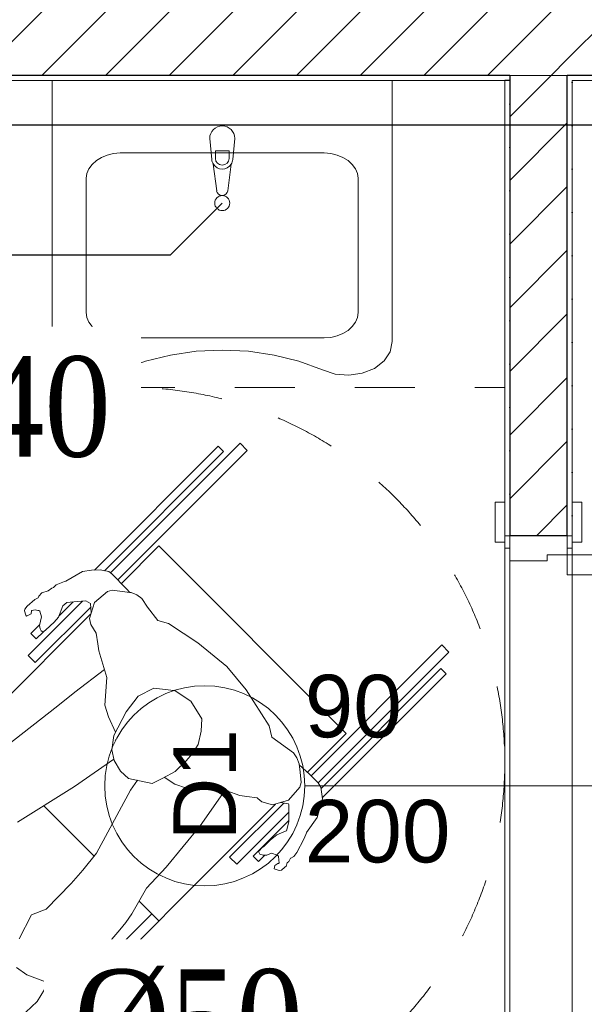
# Model space of a CAD drawing. Header units: millimetres. Extents: x -52968 to 399385, y -141133 to 110561.
# Tile 35 of 146: x 73570 to 74699, y -111524 to -109556. Entities that reach past the tile are written whole.
import ezdxf
from ezdxf import colors
from ezdxf.entities.mleader import LeaderData, LeaderLine
from ezdxf.math import Vec2, Vec3

# ---------------------------------------------------------------- set-up
doc = ezdxf.new("R2010")
doc.units = ezdxf.units.MM
doc.linetypes.add('SIM-Wegliniec-21.07.2025-Parter$0$Przerywana', pattern=[240, 120, -120])
doc.linetypes.add('SIM-Wegliniec-21.07.2025-Parter$0$Przerywana długa', pattern=[390, 250, -140])
doc.layers.add('_xref', color=250, linetype='Continuous')
for name, color, linetype, lineweight in [('RR_IWK_KS', 19, 'Kanalizacja', 30), ('RR_IWK_opisy', 7, 'Continuous', 0), ('RR_ks_podposadzkowa', 32, 'Kanalizacja', 30), ('SIM-Wegliniec-21.07.2025-Parter$0$Nowe_A-Belki-Wieniec_Nr_pióra__90', 250, 'Continuous', 0), ('SIM-Wegliniec-21.07.2025-Parter$0$Nowe_A-Meble-Kuchnia_Nr_pióra__2', 250, 'Continuous', 0), ('SIM-Wegliniec-21.07.2025-Parter$0$Nowe_A-Niepełnosprawni_Nr_pióra__4', 250, 'Continuous', 0), ('SIM-Wegliniec-21.07.2025-Parter$0$Nowe_A-Niepełnosprawni_Nr_pióra__78', 250, 'Continuous', 0), ('SIM-Wegliniec-21.07.2025-Parter$0$Nowe_A-Posadzki_Nr_pióra__89', 250, 'Continuous', 0), ('SIM-Wegliniec-21.07.2025-Parter$0$Nowe_A-Strefy-Parter_Nr_pióra__94', 250, 'Continuous', 0), ('SIM-Wegliniec-21.07.2025-Parter$0$Nowe_A-Wentylacja-Mechaniczna-0-5_Nr_pióra__78', 250, 'Continuous', 0), ('SIM-Wegliniec-21.07.2025-Parter$0$Nowe_A-Ściany-Działowe', 250, 'Continuous', 0), ('SIM-Wegliniec-21.07.2025-Parter$0$Nowe_A-Ściany-Działowe_Nr_pióra__27', 250, 'Continuous', 0), ('SIM-Wegliniec-21.07.2025-Parter$0$Nowe_A-Ściany-Działowe_Nr_pióra__47', 250, 'Continuous', 0), ('SIM-Wegliniec-21.07.2025-Parter$0$Nowe_A-Ściany-Wewnętrzne', 250, 'Continuous', 0), ('SIM-Wegliniec-21.07.2025-Parter$0$Nowe_A-Ściany-Wewnętrzne_Nr_pióra__27', 250, 'Continuous', 0), ('SIM-Wegliniec-21.07.2025-Parter$0$Nowe_A-Ściany-Wewnętrzne_Nr_pióra__47', 250, 'Continuous', 0), ('SIM-Wegliniec-21.07.2025-Parter$0$Nowe_Drzwi Archicad_Nr_pióra__23', 250, 'Continuous', 0), ('SIM-Wegliniec-21.07.2025-Parter$0$Nowe_Drzwi Archicad_Nr_pióra__27', 250, 'Continuous', 0), ('SIM-Wegliniec-21.07.2025-Parter$0$Nowe_Drzwi Archicad_Nr_pióra__3', 250, 'Continuous', 0), ('SIM-Wegliniec-21.07.2025-Parter$0$Nowe_Drzwi Archicad_Nr_pióra__47', 250, 'Continuous', 0), ('SIM-Wegliniec-21.07.2025-Parter$0$Nowe_Metryczki pomieszczeń Archicada_Nr_pióra__6', 250, 'Continuous', 0), ('SIM-Wegliniec-21.07.2025-Parter$0$Nowe_Znaczniki drzwi Archicada_Nr_pióra__2', 250, 'Continuous', 0), ('SIM-Wegliniec-21.07.2025-Parter$0$Nowe_Znaczniki drzwi Archicada_Nr_pióra__45', 250, 'Continuous', 0), ('SIM-Wegliniec-21.07.2025-Parter$0$Nowe_Znaczniki drzwi Archicada_Nr_pióra__7', 250, 'Continuous', 0)]:
    doc.layers.add(name, color=color, linetype=linetype, lineweight=lineweight)
doc.styles.add('Garamond', font='GARA.TTF')
doc.styles.add('SIM-Wegliniec-21.07.2025-Parter$0$STYL_AUTOMATYCZNY_1', font='arial.ttf')
doc.styles.add('SIM-Wegliniec-21.07.2025-Parter$0$STYL_AUTOMATYCZNY_2', font='arial.ttf')
doc.styles.get("Standard").update_dxf_attribs({"font": 'arial.ttf'})
doc.linetypes.add('Kanalizacja', pattern='A,25,0,["◄",Standard,S=5,R=0,X=-5,Y=-2.5],0', length=25)
pattern_1 = [(45, (0, 0), (-63.63961, 63.63961), [])]
pattern_2 = [(0, (0, 0), (0, 86.60254), [0, -50]), (0, (25, 43.3), (0, 86.60254), [0, -50])]

# ---------------------------------------------------------------- blocks, each defined once
blk = doc.blocks.new('SIM-Wegliniec-21.07.2025-Parter')
at = {"layer": 'SIM-Wegliniec-21.07.2025-Parter$0$Nowe_A-Ściany-Działowe', "linetype": 'Continuous', "lineweight": 0}
h = blk.add_hatch(dxfattribs=at)
h.set_pattern_fill('Tynk', color=256, style=0, pattern_type=2)
h.set_pattern_definition(pattern_2)
h.paths.add_polyline_path([(74550.1, -109677.6), (74540.1, -109677.6), (74540.1, -110587.6), (74550.1, -110587.6)])
h = blk.add_hatch(dxfattribs=at)
h.set_pattern_fill('Bloczki_ceramiczne', color=256, style=0, pattern_type=2)
h.set_pattern_definition(pattern_1)
h.paths.add_polyline_path([(74550.1, -109677.6), (74665.1, -109677.6), (74665.1, -109667.6), (74550.1, -109667.6)])
h = blk.add_hatch(dxfattribs=at)
h.set_pattern_fill('Bloczki_ceramiczne', color=256, style=0, pattern_type=2)
h.set_pattern_definition(pattern_1)
h.paths.add_polyline_path([(74550.1, -109677.6), (74550.1, -110587.6), (74665.1, -110587.6), (74665.1, -109677.6)])
h = blk.add_hatch(dxfattribs=at)
h.set_pattern_fill('Tynk', color=256, style=0, pattern_type=2)
h.set_pattern_definition(pattern_2)
h.paths.add_polyline_path([(74665.1, -109677.6), (74665.1, -110587.6), (74675.1, -110587.6), (74675.1, -109677.6)])
at = {"layer": 'SIM-Wegliniec-21.07.2025-Parter$0$Nowe_A-Ściany-Wewnętrzne', "linetype": 'Continuous', "lineweight": 0}
h = blk.add_hatch(dxfattribs=at)
h.set_pattern_fill('Bloczki_ceramiczne', color=256, style=0, pattern_type=2)
h.set_pattern_definition(pattern_1)
h.paths.add_polyline_path([(72130.1, -109667.6), (74550.1, -109667.6), (74550.1, -109417.6), (72130.1, -109417.6)])
h = blk.add_hatch(dxfattribs=at)
h.set_pattern_fill('Bloczki_ceramiczne', color=256, style=0, pattern_type=2)
h.set_pattern_definition(pattern_1)
h.paths.add_polyline_path([(74550.1, -109667.6), (74665.1, -109667.6), (74665.1, -109417.6), (74550.1, -109417.6)])
h = blk.add_hatch(dxfattribs=at)
h.set_pattern_fill('Bloczki_ceramiczne', color=256, style=0, pattern_type=2)
h.set_pattern_definition(pattern_1)
h.paths.add_polyline_path([(74665.1, -109667.6), (74775.1, -109667.6), (74775.1, -109417.6), (74665.1, -109417.6)])
at = {"layer": 'SIM-Wegliniec-21.07.2025-Parter$0$Nowe_A-Ściany-Wewnętrzne', "linetype": 'Continuous', "lineweight": 0, "true_color": 0x000000}
h = blk.add_hatch(dxfattribs=at)
h.set_pattern_fill('Tynk', color=18, style=0, pattern_type=2)
h.set_pattern_definition(pattern_2)
h.paths.add_polyline_path([(72140.1, -109677.6), (74550.1, -109677.6), (74550.1, -109667.6), (72140.1, -109667.6)])
h = blk.add_hatch(dxfattribs=at)
h.set_pattern_fill('Tynk', color=18, style=0, pattern_type=2)
h.set_pattern_definition(pattern_2)
h.paths.add_polyline_path([(74665.1, -109677.6), (74675.1, -109677.6), (74675.1, -109667.6), (74665.1, -109667.6)])
h = blk.add_hatch(dxfattribs=at)
h.set_pattern_fill('Tynk', color=18, style=0, pattern_type=2)
h.set_pattern_definition(pattern_2)
h.paths.add_polyline_path([(74775.1, -109667.6), (74675.1, -109667.6), (74675.1, -109677.6), (74775.1, -109677.6)])
at = {"layer": 'SIM-Wegliniec-21.07.2025-Parter$0$Nowe_A-Belki-Wieniec_Nr_pióra__90', "linetype": 'SIM-Wegliniec-21.07.2025-Parter$0$Przerywana długa', "lineweight": 13}
blk.add_line((72130.1, -109667.6), (77880.1, -109667.6), dxfattribs=at)
at = {"layer": 'SIM-Wegliniec-21.07.2025-Parter$0$Nowe_A-Meble-Kuchnia_Nr_pióra__2', "linetype": 'Continuous', "lineweight": 13}
for p, q in [((73635.1, -110199.6), (73635.1, -109677.6)), ((73635.1, -109677.6), (74315.1, -109677.6)), ((74315.1, -109677.6), (74315.1, -110199.6)), ((73954.1, -109835.5), (73950.1, -109793.6)), ((74000.1, -109793.6), (73996.1, -109835.5)), ((73745.3, -109826.7), (73757.9, -109823.8)), ((73757.9, -109823.8), (73771.1, -109822.6)), ((73771.1, -109822.6), (74179.1, -109822.6)), ((73961.5, -109818.5), (73961.5, -109833.4)), ((73988.7, -109818.5), (73961.5, -109818.5)), ((73988.7, -109833.4), (73988.7, -109818.5)), ((74179.1, -109822.6), (74192.2, -109823.8)), ((74192.2, -109823.8), (74204.9, -109826.7)), ((73715, -109845.4), (73723.4, -109837.8)), ((73723.4, -109837.8), (73733.6, -109831.5)), ((73733.6, -109831.5), (73745.3, -109826.7)), ((74204.9, -109826.7), (74216.5, -109831.5)), ((74216.5, -109831.5), (74226.7, -109837.8)), ((74226.7, -109837.8), (74235.2, -109845.4)), ((73704.6, -109863.5), (73708.6, -109854.1)), ((73708.6, -109854.1), (73715, -109845.4)), ((73964, -109898), (73957.3, -109845.1)), ((73992.8, -109845.1), (73986.2, -109898)), ((74235.2, -109845.4), (74241.5, -109854.1)), ((74241.5, -109854.1), (74245.5, -109863.5)), ((73703.1, -109873.3), (73704.6, -109863.5)), ((73703.1, -110141.6), (73703.1, -109873.3)), ((74245.5, -109863.5), (74247.1, -109873.3)), ((74247.1, -109873.3), (74247.1, -110141.6)), ((73704.6, -110151.4), (73703.1, -110141.6)), ((73708.6, -110160.8), (73704.6, -110151.4)), ((74245.5, -110151.4), (74241.5, -110160.8)), ((74247.1, -110141.6), (74245.5, -110151.4)), ((73715, -110169.5), (73708.6, -110160.8)), ((73723.4, -110177.2), (73715, -110169.5)), ((73733.6, -110183.5), (73723.4, -110177.2)), ((74226.7, -110177.2), (74216.5, -110183.5)), ((74235.2, -110169.5), (74226.7, -110177.2)), ((74241.5, -110160.8), (74235.2, -110169.5)), ((73745.3, -110188.2), (73733.6, -110183.5)), ((73757.9, -110191.2), (73745.3, -110188.2)), ((73771.1, -110192.3), (73757.9, -110191.2)), ((74179.1, -110192.3), (73771.1, -110192.3)), ((74192.2, -110191.2), (74179.1, -110192.3)), ((74204.9, -110188.2), (74192.2, -110191.2)), ((74216.5, -110183.5), (74204.9, -110188.2)), ((73639.3, -110219.9), (73635.1, -110199.6)), ((73975.1, -110216.5), (73922.8, -110219)), ((74027.4, -110219), (73975.1, -110216.5)), ((74315.1, -110199.6), (74310.9, -110219.9)), ((73651.5, -110238.4), (73639.3, -110219.9)), ((73871.4, -110226.6), (73821.7, -110239)), ((73922.8, -110219), (73871.4, -110226.6)), ((74078.8, -110226.6), (74027.4, -110219)), ((74128.5, -110239), (74078.8, -110226.6)), ((74310.9, -110219.9), (74298.6, -110238.4)), ((73670.7, -110253.2), (73651.5, -110238.4)), ((73694.9, -110263), (73670.7, -110253.2)), ((73774.5, -110256.1), (73749.4, -110264.5)), ((73821.7, -110239), (73774.5, -110256.1)), ((74175.6, -110256.1), (74128.5, -110239)), ((74200.8, -110264.5), (74175.6, -110256.1)), ((74279.5, -110253.2), (74255.2, -110263)), ((74298.6, -110238.4), (74279.5, -110253.2)), ((73722, -110266.9), (73694.9, -110263)), ((73749.4, -110264.5), (73722, -110266.9)), ((74228.2, -110266.9), (74200.8, -110264.5)), ((74255.2, -110263), (74228.2, -110266.9))]:
    blk.add_line(p, q, dxfattribs=at)
blk.add_circle((73975.1, -109922.8), 15, dxfattribs=at)
for centre, radius, start, end in [((73975.1, -109793.6), 25, 0, 180), ((73975.1, -109833.6), 21.1, 185.1696, 212.771), ((73975.1, -109833.4), 13.6, 180, 0), ((73975.1, -109833.6), 21.1, 327.229, 354.8304), ((73975.1, -109833.6), 21.1, 212.771, 327.229), ((73975.1, -109896.6), 11.2, 187.1389, 352.8611)]:
    blk.add_arc(centre, radius, start, end, dxfattribs=at)
at = {"layer": 'SIM-Wegliniec-21.07.2025-Parter$0$Nowe_A-Niepełnosprawni_Nr_pióra__4', "linetype": 'Continuous', "lineweight": 13}
for p, q in [((73719.5, -110656.4), (73967.2, -110408.7)), ((73752, -110662.1), (74011, -110403)), ((73967.2, -110408.7), (73977.8, -110419.3)), ((74011, -110403), (74025.2, -110417.2)), ((73739.5, -110657.6), (73977.8, -110419.3)), ((73766.3, -110676), (74025.2, -110417.2)), ((73773.4, -110683.1), (73848.4, -110608.1)), ((73848.4, -110608.1), (74223.2, -110982.8)), ((73662.2, -110678.3), (73695.8, -110659.3)), ((73695.8, -110659.3), (73713.5, -110656.6)), ((73713.5, -110656.6), (73730.8, -110656)), ((73748.2, -110659.3), (73730.8, -110656)), ((73748.2, -110659.3), (73754.5, -110664)), ((73754.5, -110664), (73783.9, -110693.8)), ((73643.1, -110685.9), (73637.5, -110691)), ((73643.1, -110685.9), (73659.7, -110679)), ((73662.2, -110678.3), (73659.7, -110679)), ((73607.2, -110711.9), (73608.7, -110708.5)), ((73614.2, -110701.6), (73608.7, -110708.5)), ((73614.2, -110701.6), (73627, -110697.9)), ((73627, -110697.9), (73634.5, -110692.7)), ((73637.5, -110691), (73634.5, -110692.7)), ((73719.8, -110721.4), (73745.6, -110699.3)), ((73755.2, -110696.7), (73745.6, -110699.3)), ((73755.2, -110696.7), (73790.6, -110701)), ((73783.9, -110693.8), (73790.6, -110701)), ((73790.6, -110701), (73792.8, -110701.3)), ((73804.5, -110705.8), (73792.8, -110701.3)), ((73804.5, -110705.8), (73814.5, -110712.9)), ((73584.8, -110728.5), (73580.7, -110734.2)), ((73584.8, -110728.5), (73600.4, -110715.3)), ((73586.8, -110827.3), (73695.4, -110718.6)), ((73607.2, -110711.9), (73600.4, -110715.3)), ((73656.3, -110727.9), (73648, -110750.3)), ((73677.1, -110720), (73648.6, -110748.5)), ((73664.1, -110720.9), (73656.3, -110727.9)), ((73664.1, -110720.9), (73684.8, -110719.4)), ((73702.4, -110718.1), (73684.8, -110719.4)), ((73711.5, -110723.5), (73702.4, -110718.1)), ((73709.6, -110753.4), (73719.8, -110721.4)), ((73713.3, -110742.1), (73711.5, -110723.5)), ((73825.4, -110730.4), (73814.5, -110712.9)), ((73204.9, -111251.5), (73712, -110744.5)), ((73580.7, -110734.2), (73580, -110738)), ((73582.5, -110746.3), (73580, -110738)), ((73582.5, -110746.3), (73584, -110748.2)), ((73584, -110748.2), (73593, -110744.1)), ((73593.6, -110737.6), (73593, -110744.1)), ((73594.4, -110737.2), (73593.6, -110737.6)), ((73601, -110735.8), (73594.4, -110737.2)), ((73712.1, -110730.2), (73600.9, -110841.4)), ((73601, -110735.8), (73606.5, -110737.5)), ((73608.6, -110737.1), (73606.5, -110737.5)), ((73608.6, -110737.1), (73610.5, -110738.6)), ((73613.6, -110749.8), (73610.5, -110738.6)), ((73846.2, -110757.1), (73825.4, -110730.4)), ((73592.4, -110783.4), (73610, -110765.9)), ((73609.6, -110767.3), (73613.6, -110749.8)), ((73609.6, -110767.3), (73611.2, -110773.6)), ((73622.5, -110775.5), (73639.4, -110760.4)), ((73648, -110750.3), (73639.4, -110760.4)), ((73712.1, -110765.1), (73709.6, -110753.4)), ((73723.1, -110782.3), (73712.1, -110765.1)), ((73846.2, -110757.1), (73867.4, -110763)), ((73926.4, -110801.6), (73867.4, -110763)), ((73592.4, -110783.4), (73603, -110794)), ((73603, -110794), (73617.6, -110779.5)), ((73613.1, -110778.1), (73611.2, -110773.6)), ((73616.7, -110779.8), (73613.1, -110778.1)), ((73616.7, -110779.8), (73618.5, -110779.2)), ((73618.5, -110779.2), (73622.5, -110775.5)), ((73723.1, -110782.3), (73726.1, -110804)), ((73726.1, -110804), (73728.2, -110817.6)), ((73926.4, -110801.6), (73984.6, -110849.2)), ((74152.8, -111067.4), (74414.1, -110806.1)), ((74414.1, -110806.1), (74428.2, -110820.2)), ((73600.9, -110841.4), (73586.8, -110827.3)), ((73728.2, -110817.6), (73744.6, -110871.1)), ((74166.8, -111081.7), (74428.2, -110820.2)), ((73739.6, -110854.8), (73680.7, -110900.6)), ((73984.6, -110849.2), (74023.1, -110895.5)), ((74172.6, -111092.8), (74412, -110853.4)), ((74175.2, -111111.4), (74422.6, -110864.1)), ((74422.6, -110864.1), (74412, -110853.4)), ((73740.2, -110926.6), (73744.6, -110871.1)), ((73646.3, -110927.9), (73680.7, -110900.6)), ((73838.5, -110892.7), (73806.8, -110908.2)), ((73878.6, -110896.9), (73838.5, -110892.7)), ((73880.7, -110897.9), (73878.6, -110896.9)), ((73880.7, -110897.9), (73912.5, -110918.1)), ((74023.1, -110895.5), (74068.7, -110967.6)), ((73806.8, -110908.2), (73782.8, -110939.6)), ((73912.5, -110918.1), (73934.2, -110953.7)), ((73542.4, -111009.2), (73646.3, -110927.9)), ((73747.6, -110949.8), (73740.2, -110926.6)), ((73758.7, -110987), (73782.8, -110939.6)), ((73761.9, -110980.7), (73747.6, -110949.8)), ((73934.2, -110953.7), (73933.3, -110978.3)), ((73926.7, -111004.8), (73933.3, -110978.3)), ((74068.7, -110967.6), (74074.6, -110990.6)), ((74145.6, -111060.4), (74223.2, -110982.8)), ((73758.7, -110987), (73754.2, -111015.6)), ((73761.2, -110996.2), (73761.6, -110995.3)), ((73926.7, -111004.8), (73915.6, -111023.2)), ((74117.6, -111021.5), (74074.6, -110990.6)), ((73754.2, -111015.6), (73758.8, -111036.8)), ((73903.1, -111037.6), (73915.6, -111023.2)), ((74117.6, -111021.5), (74124.6, -111031.5)), ((73679.7, -111089.3), (73758.2, -111034.3)), ((73772, -111058.5), (73758.8, -111036.8)), ((73903.1, -111037.6), (73881.2, -111058.8)), ((74129, -111043.4), (74124.6, -111031.5)), ((74129, -111043.4), (74130.7, -111060.6)), ((73772, -111058.5), (73787.7, -111072.7)), ((73777.3, -111063.3), (73776.5, -111063.5)), ((73856.3, -111072.1), (73881.2, -111058.8)), ((74149.7, -111064.2), (74129.2, -111045.4)), ((74130.7, -111060.6), (74132.8, -111081)), ((73834.7, -111082.7), (73787.7, -111072.7)), ((73792, -111096.6), (73806, -111076.6)), ((73834.7, -111082.7), (73856.3, -111072.1)), ((73880.2, -111084.5), (73859.1, -111070.6)), ((74130.1, -111090.5), (74132.8, -111081)), ((74166.8, -111081.7), (74149.7, -111064.2)), ((74166.8, -111081.7), (74172.3, -111090.2)), ((73565.9, -111160.1), (73679.7, -111089.3)), ((73723.6, -111222), (73792, -111096.6)), ((73903.4, -111092.3), (73880.2, -111084.5)), ((73903.4, -111092.3), (73958.3, -111088.4)), ((73931.2, -111167.7), (73980.7, -111096.3)), ((73958.3, -111088.4), (74010.6, -111106.8)), ((74130.1, -111090.5), (74107.5, -111116)), ((74175.5, -111113.8), (74172.3, -111090.2)), ((73989.8, -111230.3), (74098.2, -111122)), ((74010.6, -111106.8), (74024.3, -111109.3)), ((74024.3, -111109.3), (74044.9, -111111.6)), ((74046.2, -111113.1), (74044.9, -111111.6)), ((74046.2, -111113.1), (74054.6, -111119.9)), ((74054.6, -111119.9), (74075.3, -111125.6)), ((74107.5, -111116), (74075.3, -111125.6)), ((74091.4, -111120.8), (74107.7, -111123.7)), ((74170.5, -111132.1), (74175.5, -111113.8)), ((73579.7, -111626.3), (74081.9, -111124.1)), ((73718.8, -111228), (73618.3, -111127.5)), ((74108.4, -111140.1), (74004, -111244.5)), ((74108.5, -111125.8), (74107.7, -111123.7)), ((74108.5, -111125.8), (74108.2, -111159.5)), ((74170.5, -111132.1), (74165.1, -111151)), ((74108.2, -111157.2), (74037.2, -111228.2)), ((74108.2, -111159.5), (74103.3, -111177.6)), ((74165.1, -111151), (74143.8, -111180.8)), ((73863, -111250.3), (73931.2, -111167.7)), ((74103.2, -111177.6), (74084, -111185.3)), ((74103.3, -111177.6), (74103.2, -111177.6)), ((74144.1, -111180.4), (74138.5, -111194.4)), ((74070.7, -111196.3), (74058.9, -111208.3)), ((74084, -111185.3), (74070.7, -111196.3)), ((74074, -111193.6), (74075.7, -111191.8)), ((74124.1, -111221.2), (74138.5, -111194.4)), ((74055.3, -111210.1), (74047.8, -111219.2)), ((74050.3, -111224), (74047.8, -111219.2)), ((74057.5, -111209.8), (74055.3, -111210.1)), ((74057.5, -111209.8), (74058.9, -111208.3)), ((74124.1, -111221.2), (74118, -111228.8)), ((73723.6, -111222), (73696.3, -111256.1)), ((74004, -111244.5), (73989.8, -111230.3)), ((74037.2, -111228.2), (74047.8, -111238.8)), ((74047.8, -111238.8), (74060.3, -111226.4)), ((74056.9, -111226.5), (74050.3, -111224)), ((74056.9, -111226.5), (74064, -111226.2)), ((74064, -111226.2), (74073.9, -111222.1)), ((74085.2, -111226), (74073.9, -111222.1)), ((74087.6, -111228.4), (74085.2, -111226)), ((74087.6, -111228.5), (74087.6, -111228.4)), ((74087.6, -111228.5), (74088.4, -111236)), ((74088.4, -111236), (74088.9, -111241.8)), ((74108.5, -111238.6), (74105.1, -111241.7)), ((74111.8, -111232.3), (74108.5, -111238.6)), ((74111.8, -111232.3), (74112, -111232.3)), ((74118, -111228.8), (74112, -111232.3)), ((73696.3, -111256.1), (73672.9, -111282.8)), ((73863, -111250.3), (73823.7, -111292.4)), ((74080.6, -111247), (74079.2, -111253.3)), ((74079.2, -111253.3), (74080.8, -111254.5)), ((74086.4, -111243), (74080.6, -111247)), ((74089.2, -111257.1), (74080.8, -111254.5)), ((74088, -111242.9), (74086.4, -111243)), ((74088.2, -111242.3), (74088, -111242.9)), ((74088.2, -111242.3), (74088.9, -111241.8)), ((74089.2, -111257.1), (74093.6, -111256.2)), ((74093.6, -111256.2), (74100.5, -111250.3)), ((74103.2, -111247.9), (74100.5, -111250.3)), ((74105.1, -111241.7), (74103.2, -111247.9)), ((73672.9, -111282.8), (73623.2, -111333.9)), ((73794.2, -111343.5), (73823.7, -111292.4)), ((73848.4, -111357.6), (73808.8, -111318)), ((73593.5, -111345.3), (73623.2, -111333.9)), ((73565.6, -111612.2), (73834.3, -111343.5)), ((73593.5, -111345.3), (73569.1, -111393.7)), ((73782.2, -111360.9), (73794.2, -111343.5)), ((73770.3, -111375.6), (73746.1, -111403.4)), ((73770.3, -111375.6), (73782.2, -111360.9)), ((73719.5, -111418.7), (73746.1, -111403.4)), ((73719.5, -111418.7), (73698, -111440.4)), ((73563.8, -111450.7), (73584.3, -111465.2)), ((73695.3, -111454.3), (73685.2, -111465.4)), ((73695.3, -111454.3), (73698, -111440.4)), ((73621.9, -111479.7), (73584.3, -111465.2)), ((73621.9, -111479.7), (73660, -111475.4)), ((73685.2, -111465.4), (73660, -111475.4)), ((73605, -111518.7), (73627.3, -111482.9)), ((73630.5, -111478.7), (73627.3, -111482.9)), ((73642.8, -111477.3), (73685.8, -111520.2)), ((73605, -111518.7), (73571.2, -111550.7))]:
    blk.add_line(p, q, dxfattribs=at)
at = {"layer": 'SIM-Wegliniec-21.07.2025-Parter$0$Nowe_A-Niepełnosprawni_Nr_pióra__78', "linetype": 'SIM-Wegliniec-21.07.2025-Parter$0$Przerywana', "lineweight": 13}
blk.add_lwpolyline([(74540.1, -111791.2), (73040.1, -111791.2), (73040.1, -110291.2), (74540.1, -110291.2)], close=True, dxfattribs=at)
at = {"layer": 'SIM-Wegliniec-21.07.2025-Parter$0$Nowe_A-Posadzki_Nr_pióra__89', "linetype": 'Continuous', "lineweight": 13, "flags": 128}
for points in [[(72130.1, -116907.6), (84130.1, -116907.6), (84130.1, -109417.6), (72130.1, -109417.6), (72130.1, -109667.6), (74550.1, -109667.6), (74550.1, -112537.6), (72130.1, -112537.6), (72130.1, -109667.6)], [(72130.1, -112537.6), (74550.1, -112537.6), (74550.1, -109667.6), (72130.1, -109667.6)]]:
    blk.add_lwpolyline(points, close=True, dxfattribs=at)
at = {"layer": 'SIM-Wegliniec-21.07.2025-Parter$0$Nowe_A-Strefy-Parter_Nr_pióra__94', "linetype": 'Continuous', "lineweight": 13, "flags": 128}
for points in [[(74540.1, -109677.6), (72513.6, -109677.6), (72513.6, -110477.6), (72140.1, -110477.6), (72140.1, -112527.6), (74540.1, -112527.6)], [(74675.1, -111822.6), (74675.1, -113241.8), (74675.1, -113376.8), (74675.1, -116907.6), (77870.1, -116907.6), (77870.1, -113092.6), (77270, -113092.6), (77270, -112957.6), (77870, -112957.6), (77870.1, -110102.6), (77064.8, -110102.6), (77064.8, -109677.6), (74675.1, -109677.6), (74675.1, -111687.6)]]:
    blk.add_lwpolyline(points, close=True, dxfattribs=at)
at = {"layer": 'SIM-Wegliniec-21.07.2025-Parter$0$Nowe_A-Wentylacja-Mechaniczna-0-5_Nr_pióra__78', "linetype": 'SIM-Wegliniec-21.07.2025-Parter$0$Przerywana', "lineweight": 13}
blk.add_circle((73790.1, -111041.2), 750, dxfattribs=at)
at = {"layer": 'SIM-Wegliniec-21.07.2025-Parter$0$Nowe_A-Ściany-Działowe_Nr_pióra__27', "linetype": 'Continuous', "lineweight": 25}
for p, q in [((74550.1, -109677.6), (74550.1, -110587.6)), ((74665.1, -110587.6), (74665.1, -109677.6)), ((74665.1, -110587.6), (74550.1, -110587.6))]:
    blk.add_line(p, q, dxfattribs=at)
at = {"layer": 'SIM-Wegliniec-21.07.2025-Parter$0$Nowe_A-Ściany-Działowe_Nr_pióra__27', "linetype": 'Continuous', "lineweight": 25, "flags": 128}
blk.add_lwpolyline([(74550.1, -109677.6), (74540.1, -109677.6)], dxfattribs=at)
at = {"layer": 'SIM-Wegliniec-21.07.2025-Parter$0$Nowe_A-Ściany-Działowe_Nr_pióra__47', "linetype": 'Continuous', "lineweight": 15}
for p, q in [((74540.1, -110587.6), (74540.1, -110520.6)), ((74675.1, -110587.6), (74675.1, -110520.6)), ((74550.1, -110587.6), (74540.1, -110587.6)), ((74675.1, -110587.6), (74665.1, -110587.6)), ((74675.1, -110587.6), (74665.1, -110587.6))]:
    blk.add_line(p, q, dxfattribs=at)
at = {"layer": 'SIM-Wegliniec-21.07.2025-Parter$0$Nowe_A-Ściany-Działowe_Nr_pióra__47', "linetype": 'Continuous', "lineweight": 15, "flags": 128}
for points in [[(74540.1, -109677.6), (74540.1, -110587.6)], [(74675.1, -110587.6), (74675.1, -109677.6)]]:
    blk.add_lwpolyline(points, dxfattribs=at)
at = {"layer": 'SIM-Wegliniec-21.07.2025-Parter$0$Nowe_A-Ściany-Wewnętrzne_Nr_pióra__27', "linetype": 'Continuous', "lineweight": 25}
for p, q in [((74550.1, -109667.6), (72140.1, -109667.6)), ((74550.1, -109667.6), (74550.1, -109677.6)), ((74550.1, -109667.6), (74550.1, -109677.6)), ((74675.1, -109667.6), (74665.1, -109667.6)), ((74665.1, -109677.6), (74665.1, -109667.6)), ((74665.1, -109677.6), (74665.1, -109667.6)), ((74775.1, -109667.6), (74675.1, -109667.6))]:
    blk.add_line(p, q, dxfattribs=at)
at = {"layer": 'SIM-Wegliniec-21.07.2025-Parter$0$Nowe_A-Ściany-Wewnętrzne_Nr_pióra__47', "linetype": 'Continuous', "lineweight": 15, "flags": 128}
for points in [[(72140.1, -109677.6), (74550.1, -109677.6)], [(74675.1, -109677.6), (74775.1, -109677.6)]]:
    blk.add_lwpolyline(points, dxfattribs=at)
at = {"layer": 'SIM-Wegliniec-21.07.2025-Parter$0$Nowe_Drzwi Archicad_Nr_pióra__23', "linetype": 'Continuous', "lineweight": 15}
for p, q in [((74550.1, -110587.6), (74665.1, -110587.6)), ((74550.1, -110637.6), (74550.1, -110587.6)), ((74665.1, -110587.6), (74665.1, -110625.6)), ((74665.1, -110625.6), (74625.1, -110625.6)), ((74625.1, -110625.6), (74625.1, -110637.6)), ((74625.1, -110637.6), (74550.1, -110637.6))]:
    blk.add_line(p, q, dxfattribs=at)
at = {"layer": 'SIM-Wegliniec-21.07.2025-Parter$0$Nowe_Drzwi Archicad_Nr_pióra__27', "linetype": 'Continuous', "lineweight": 25}
blk.add_line((74665.1, -110587.6), (74550.1, -110587.6), dxfattribs=at)
blk.add_line((74665.1, -110587.6), (74550.1, -110587.6), dxfattribs=at)
at = {"layer": 'SIM-Wegliniec-21.07.2025-Parter$0$Nowe_Drzwi Archicad_Nr_pióra__3', "linetype": 'Continuous', "lineweight": 13}
for p, q in [((74540.1, -110520.6), (74521.1, -110520.6)), ((74521.1, -110520.6), (74521.1, -110600.6)), ((74540.1, -110600.6), (74540.1, -110520.6)), ((74694.1, -110520.6), (74675.1, -110520.6)), ((74675.1, -110520.6), (74675.1, -110600.6)), ((74694.1, -110600.6), (74694.1, -110520.6)), ((74550.1, -110587.6), (74540.1, -110587.6)), ((74540.1, -110587.6), (74540.1, -110612.6)), ((74550.1, -110612.6), (74550.1, -110587.6)), ((74675.1, -110587.6), (74665.1, -110587.6)), ((74665.1, -110587.6), (74665.1, -110612.6)), ((74675.1, -110612.6), (74675.1, -110587.6)), ((74521.1, -110600.6), (74540.1, -110600.6)), ((74675.1, -110600.6), (74694.1, -110600.6)), ((74540.1, -110612.6), (74550.1, -110612.6)), ((74665.1, -110612.6), (74675.1, -110612.6)), ((75589.1, -110625.6), (74665.1, -110625.6)), ((74665.1, -110625.6), (74665.1, -110665.6)), ((74665.1, -110665.6), (75589.1, -110665.6))]:
    blk.add_line(p, q, dxfattribs=at)
blk.add_arc((74665.1, -110625.6), 924, 270, 0, dxfattribs=at)
at = {"layer": 'SIM-Wegliniec-21.07.2025-Parter$0$Nowe_Drzwi Archicad_Nr_pióra__47', "linetype": 'Continuous', "lineweight": 15}
for p, q in [((74540.1, -110587.6), (74540.1, -110520.6)), ((74540.1, -110587.6), (74540.1, -110520.6)), ((74675.1, -110587.6), (74675.1, -110520.6)), ((74675.1, -110587.6), (74675.1, -110520.6)), ((74550.1, -110587.6), (74540.1, -110587.6)), ((74550.1, -110587.6), (74540.1, -110587.6)), ((74675.1, -110587.6), (74665.1, -110587.6)), ((74675.1, -110587.6), (74665.1, -110587.6)), ((74675.1, -110587.6), (74665.1, -110587.6))]:
    blk.add_line(p, q, dxfattribs=at)
at = {"layer": 'SIM-Wegliniec-21.07.2025-Parter$0$Nowe_Znaczniki drzwi Archicada_Nr_pióra__2', "linetype": 'Continuous', "lineweight": 13, "flags": 128}
blk.add_lwpolyline([(73940.1, -110887.6, 1), (73940.1, -111287.6, 1)], format="xyb", close=True, dxfattribs=at)
at = {"layer": 'SIM-Wegliniec-21.07.2025-Parter$0$Nowe_Znaczniki drzwi Archicada_Nr_pióra__45', "linetype": 'Continuous', "lineweight": 15}
blk.add_line((74140.1, -111087.6), (74975.1, -111087.6), dxfattribs=at)
at = {"layer": 'SIM-Wegliniec-21.07.2025-Parter$0$Nowe_Metryczki pomieszczeń Archicada_Nr_pióra__6', "lineweight": 13, "insert": (72770.1, -110734.4), "char_height": 100, "attachment_point": 1, "style": 'SIM-Wegliniec-21.07.2025-Parter$0$STYL_AUTOMATYCZNY_2'}
blk.add_mtext('\\A1;{\\pql;\\pt0,2300;\\fArial|b0|i0|c238|p0;\\W1.000000;Łazienka\\fArial|b0|i0|c238|p0;\\W1.000000;\\A1{\\H.66x;\\S^  ;}\\fArial|b0|i0|c238|p0;\\W1.000000;\\fArial|b0|i0|c238|p0;\\W1.000000;\\A1{\\H.66x;\\S^  ;}}', dxfattribs=at)
at = {"layer": 'SIM-Wegliniec-21.07.2025-Parter$0$Nowe_Znaczniki drzwi Archicada_Nr_pióra__7', "lineweight": 13, "char_height": 125, "attachment_point": 7, "style": 'SIM-Wegliniec-21.07.2025-Parter$0$STYL_AUTOMATYCZNY_1'}
for s, insert in [('\\A1;{\\pql;\\pt0;\\fArial|b0|i0|c238|p0;\\W1.000000;90\\fArial|b0|i0|c238|p0;\\W1.000000;\\A1{\\H.66x;\\S^  ;}\\fArial|b0|i0|c238|p0;\\W1.000000;\\fArial|b0|i0|c238|p0;\\W1.000000;}', (74140.1, -111027.2)), ('\\A1;{\\pql;\\pt0;\\fArial|b0|i0|c238|p0;\\W1.000000;200\\fArial|b0|i0|c238|p0;\\W1.000000;\\A1{\\H.66x;\\S^  ;}\\fArial|b0|i0|c238|p0;\\W1.000000;\\fArial|b0|i0|c238|p0;\\W1.000000;}', (74140.1, -111277.2))]:
    blk.add_mtext(s, dxfattribs=dict(at, insert=insert))
at = {"layer": 'SIM-Wegliniec-21.07.2025-Parter$0$Nowe_Znaczniki drzwi Archicada_Nr_pióra__7', "lineweight": 13, "insert": (74002.6, -111197.2), "char_height": 125, "attachment_point": 7, "rotation": 90, "style": 'SIM-Wegliniec-21.07.2025-Parter$0$STYL_AUTOMATYCZNY_1'}
blk.add_mtext('\\A1;{\\pql;\\pt0;\\fArial|b0|i0|c238|p0;\\W1.000000;D1\\fArial|b0|i0|c238|p0;\\W1.000000;\\fArial|b0|i0|c238|p0;\\W1.000000;\\fArial|b0|i0|c238|p0;\\W1.000000;}', dxfattribs=at)

msp = doc.modelspace()

# ---------------------------------------------------------------- block references
at = {"layer": '_xref'}
msp.add_blockref('SIM-Wegliniec-21.07.2025-Parter', (0, 0), dxfattribs=at)

# ---------------------------------------------------------------- next in the draw order: linework, layer by layer
at = {"layer": 'RR_ks_podposadzkowa', "ltscale": 50}
msp.add_line((71326.2, -109766.6), (77715.1, -109766.6), dxfattribs=at)

# ---------------------------------------------------------------- next in the draw order: leaders
at = {"layer": 'RR_IWK_opisy'}
ml = msp.add_multileader_mtext('Standard', dxfattribs=at)
ml.set_content('\\fGaramond|b0|i0;%%c40', color=256, style='Garamond')
ml.set_leader_properties()
ml.build(insert=Vec2(0, 0))
ml.multileader.update_dxf_attribs({"has_text_frame": 1, "text_left_attachment_type": 2, "text_right_attachment_type": 2})
ctx = ml.context
ctx.base_point, ctx.char_height, ctx.landing_gap_size, ctx.plane_origin = Vec3(73194.8, -110334), 200, 50, Vec3(-75078.7, 84417.6)
ctx.left_attachment, ctx.right_attachment = 2, 2
notes = []
notes.append((ctx, [(0, (1, 1, 0), (73236.8, -110334), (1, 0), 8, [(0, [(73005.2, -110026.3)], 0, [])])]))
ctx.mtext.insert = Vec3(73294.8, -110229.5)
ctx.mtext.has_bg_fill, ctx.mtext.bg_color, ctx.mtext.bg_scale_factor, ctx.mtext.bg_transparency, ctx.mtext.use_window_bg_color = 1, -1027028792, 1.3, 0, 1
ml = msp.add_multileader_mtext('Standard', dxfattribs=at)
ml.set_content('\\fGaramond|b0|i0;%%c50', color=256, style='Garamond')
ml.set_leader_properties()
ml.build(insert=Vec2(0, 0))
ml.multileader.update_dxf_attribs({"has_text_frame": 1, "text_left_attachment_type": 2, "text_right_attachment_type": 2})
ctx = ml.context
ctx.base_point, ctx.char_height, ctx.landing_gap_size, ctx.plane_origin = Vec3(73628.7, -111559), 200, 50, Vec3(-74790.1, 83019.1)
ctx.left_attachment, ctx.right_attachment = 2, 2
notes.append((ctx, [(0, (1, 1, 0), (73620.7, -111559), (1, 0), 8, [(0, [(73433.7, -111915.5)], 0, [])])]))
ctx.mtext.insert = Vec3(73678.7, -111454.5)
ctx.mtext.has_bg_fill, ctx.mtext.bg_color, ctx.mtext.bg_scale_factor, ctx.mtext.bg_transparency, ctx.mtext.use_window_bg_color = 1, -1027028792, 1.3, 0, 1
for ctx, leaders in notes:
    for number, flags, end, landing, length, lines in leaders:
        leader = LeaderData()
        leader.index, (leader.has_last_leader_line, leader.has_dogleg_vector, leader.attachment_direction) = number, flags
        leader.last_leader_point, leader.dogleg_vector, leader.dogleg_length = Vec3(end), Vec3(landing), length
        for number, points, colour, breaks in lines:
            line = LeaderLine()
            line.index, line.vertices, line.color, line.breaks = number, Vec3.list(points), colors.encode_raw_color(colour), breaks
            leader.lines.append(line)
        ctx.leaders.append(leader)

# ---------------------------------------------------------------- next in the draw order: linework, layer by layer
at = {"layer": 'RR_IWK_KS', "ltscale": 30}
for p, q in [((73871.5, -110026.3), (73975.1, -109922.8)), ((72289.4, -110026.3), (73871.5, -110026.3))]:
    msp.add_line(p, q, dxfattribs=at)

doc.saveas('drawing.dxf')
